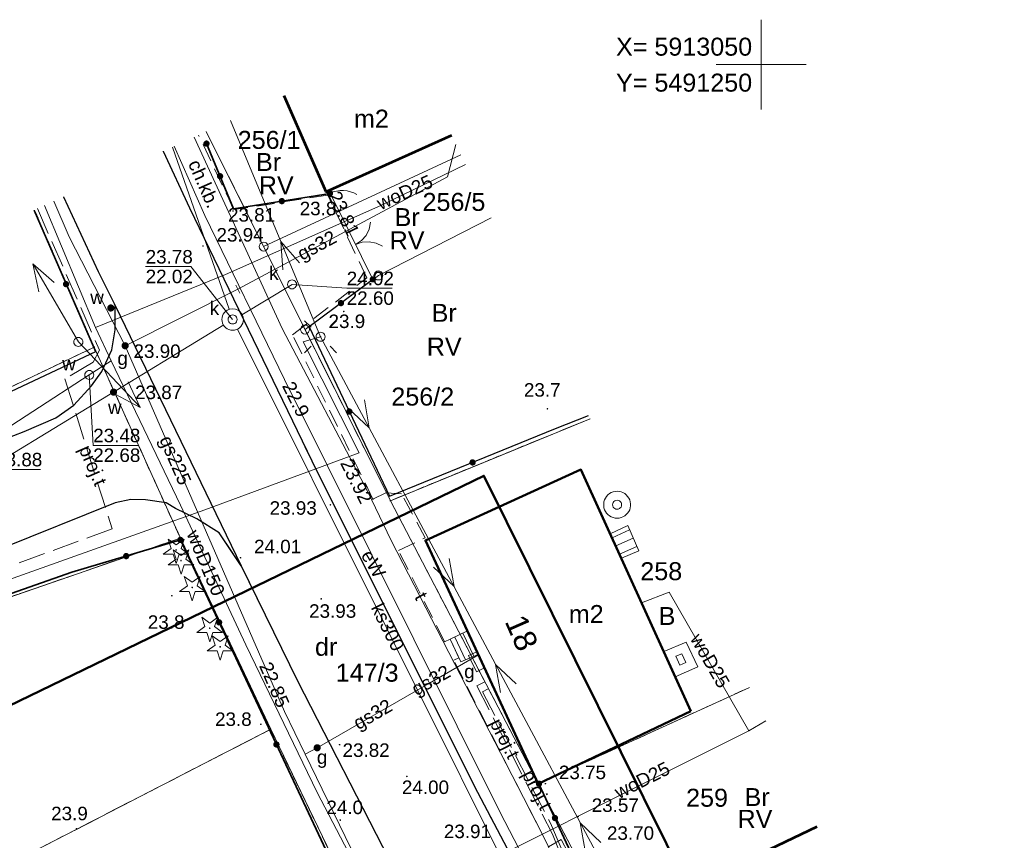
# Model space of a CAD drawing. Extents: x 5491061 to 5491264, y 5912943 to 5913060.
# Tile 7 of 7: x 5491209 to 5491264, y 5913007 to 5913052. Entities that reach past the tile are written whole.
import ezdxf
from ezdxf.enums import TextEntityAlignment as Align

# ---------------------------------------------------------------- set-up
doc = ezdxf.new("R2010")
doc.units = 0
for name, pattern in [('DGN Style 3', [2.568211, 1.834436, -0.733774]), ('PRZER1-1', [1, 0.5, -0.5]), ('PRZER2-1', [1.5, 1, -0.5]), ('PRZER3-1', [2, 1.5, -0.5])]:
    doc.linetypes.add(name, pattern=pattern)
doc.layers.get('0').update_dxf_attribs({"linetype": 'CONTINUOUS'})
for name, color, linetype, lineweight in [('GEPADR_O', 7, 'CONTINUOUS', 18), ('GEPPGD', 7, 'CONTINUOUS', 18), ('GESBTO', 7, 'CONTINUOUS', 18), ('GESBZO', 7, 'CONTINUOUS', 50), ('GESBZO_O', 7, 'CONTINUOUS', 50), ('GESDZI', 7, 'CONTINUOUS', 18), ('GESDZI_O', 7, 'CONTINUOUS', 18), ('GESKKL', 82, 'CONTINUOUS', 18), ('GESKKL_O', 82, 'CONTINUOUS', 18), ('GESSCH', 7, 'CONTINUOUS', 18), ('GESUZY', 96, 'CONTINUOUS', 18), ('GESUZY_O', 96, 'CONTINUOUS', 18), ('GSLKBR', 7, 'CONTINUOUS', 18), ('GSLKFU', 7, 'CONTINUOUS', 18), ('GSLKOG', 7, 'CONTINUOUS', 35), ('GSLKRW', 7, 'CONTINUOUS', 25), ('GSPRDI', 96, 'CONTINUOUS', 18), ('GSPWPN', 7, 'CONTINUOUS', 13), ('GSPWPN_O', 7, 'CONTINUOUS', 13), ('GSPWPS', 7, 'CONTINUOUS', 13), ('GSPWPS_O', 7, 'CONTINUOUS', 13), ('GSSKOA', 7, 'CONTINUOUS', 18), ('GSSKOD', 7, 'CONTINUOUS', 18), ('GSSKOD_O', 7, 'CONTINUOUS', 18), ('GULEPR', 1, 'CONTINUOUS', 18), ('GULEPR_O', 1, 'CONTINUOUS', 18), ('GULGPR', 52, 'CONTINUOUS', 18), ('GULGPR_O', 52, 'CONTINUOUS', 18), ('GULKPR', 36, 'CONTINUOUS', 18), ('GULKPR_O', 36, 'CONTINUOUS', 18), ('GULTPR', 30, 'CONTINUOUS', 18), ('GULTPR_O', 30, 'CONTINUOUS', 18), ('GULWPR', 5, 'CONTINUOUS', 18), ('GULWPR_O', 5, 'CONTINUOUS', 18), ('GUPELA', 7, 'CONTINUOUS', 18), ('GUPELN', 1, 'CONTINUOUS', 18), ('GUPGSG', 52, 'CONTINUOUS', 18), ('GUPGSG_O', 52, 'CONTINUOUS', 18), ('GUPGZA', 52, 'CONTINUOUS', 18), ('GUPGZA_O', 52, 'CONTINUOUS', 18), ('GUPIKP', 7, 'CONTINUOUS', 18), ('GUPISN', 7, 'CONTINUOUS', 18), ('GUPIWZ', 7, 'CONTINUOUS', 18), ('GUPIWZ_O', 7, 'CONTINUOUS', 18), ('GUPKSD', 36, 'CONTINUOUS', 18), ('GUPKSD_O', 36, 'CONTINUOUS', 18), ('GUPPRZ_O', 7, 'CONTINUOUS', 18), ('GUPWST', 5, 'CONTINUOUS', 18), ('GUPWZA', 5, 'CONTINUOUS', 18), ('GUPWZA_O', 5, 'CONTINUOUS', 18), ('GUPZCP', 7, 'CONTINUOUS', 18), ('GUSIKP', 7, 'CONTINUOUS', 18), ('Siatka krzyży', 7, 'CONTINUOUS', 18), ('Zakres opracowania', 1, 'DGN Style 3', 50)]:
    doc.layers.add(name, color=color, linetype=linetype, lineweight=lineweight)
doc.styles.add('Arial', font='arial.ttf')
doc.styles.add('GEO-INFO', font='arial.ttf')

# ---------------------------------------------------------------- blocks, each defined once
blk = doc.blocks.new('D_GSPWPS1')
blk.add_hatch(color=0).paths.add_polyline_path([(-0.045, 0), (-0.043467, -0.011647), (-0.038971, -0.0225), (-0.03182, -0.03182), (-0.0225, -0.038971), (-0.011647, -0.043467), (0, -0.045), (0.011647, -0.043467), (0.0225, -0.038971), (0.03182, -0.03182), (0.038971, -0.0225), (0.043467, -0.011647), (0.045, 0), (0.043467, 0.011647), (0.038971, 0.0225), (0.03182, 0.03182), (0.0225, 0.038971), (0.011647, 0.043467), (0, 0.045), (-0.011647, 0.043467), (-0.0225, 0.038971), (-0.03182, 0.03182), (-0.038971, 0.0225), (-0.043467, 0.011647)])
blk = doc.blocks.new('D_GSPWPN1')
blk.add_hatch(color=0).paths.add_polyline_path([(-0.045, 0), (-0.043467, -0.011647), (-0.038971, -0.0225), (-0.03182, -0.03182), (-0.0225, -0.038971), (-0.011647, -0.043467), (0, -0.045), (0.011647, -0.043467), (0.0225, -0.038971), (0.03182, -0.03182), (0.038971, -0.0225), (0.043467, -0.011647), (0.045, 0), (0.043467, 0.011647), (0.038971, 0.0225), (0.03182, 0.03182), (0.0225, 0.038971), (0.011647, 0.043467), (0, 0.045), (-0.011647, 0.043467), (-0.0225, 0.038971), (-0.03182, 0.03182), (-0.038971, 0.0225), (-0.043467, 0.011647)])
blk = doc.blocks.new('D_GSPRDI1')
blk.add_hatch(color=0).paths.add_polyline_path([(0, -0.045), (0.013906, -0.042798), (0.02645, -0.036406), (0.036406, -0.02645), (0.042798, -0.013906), (0.045, 0), (0.042798, 0.013906), (0.036406, 0.02645), (0.02645, 0.036406), (0.013906, 0.042798), (0, 0.045), (-0.013906, 0.042798), (-0.02645, 0.036406), (-0.036406, 0.02645), (-0.042798, 0.013906), (-0.045, 0), (-0.042798, -0.013906), (-0.036406, -0.02645), (-0.02645, -0.036406), (-0.013906, -0.042798)])
at = {"color": 0}
blk.add_lwpolyline([(0.272471, 0.088531), (0.713338, -0.231778), (0.168396, -0.231778), (0, -0.750048), (-0.168396, -0.231778), (-0.713338, -0.231778), (-0.272471, 0.088531), (-0.440867, 0.606801), (0, 0.286493), (0.440867, 0.606801)], close=True, dxfattribs=at)
blk = doc.blocks.new('D_GUPELN1')
at = {"color": 0}
for points in [[(0, 0), (5, 0)], [(3.519793, -0.5), (5.019793, 0), (3.519793, 0.5)]]:
    blk.add_lwpolyline(points, dxfattribs=at)
blk = doc.blocks.new('D_GUPZCP1')
at = {"color": 0}
blk.add_lwpolyline([(0, 0.25), (0, -0.25)], dxfattribs=at)
blk = doc.blocks.new('D_GUPKSD1_1')
at = {"color": 0}
blk.add_lwpolyline([(0, 0.25), (0.064705, 0.241481), (0.125, 0.216506), (0.176777, 0.176777), (0.216506, 0.125), (0.241481, 0.064705), (0.25, 0), (0.241481, -0.064705), (0.216506, -0.125), (0.176777, -0.176777), (0.125, -0.216506), (0.064705, -0.241481), (0, -0.25), (-0.064705, -0.241481), (-0.125, -0.216506), (-0.176777, -0.176777), (-0.216506, -0.125), (-0.241481, -0.064705), (-0.25, 0), (-0.241481, 0.064705), (-0.216506, 0.125), (-0.176777, 0.176777), (-0.125, 0.216506), (-0.064705, 0.241481)], close=True, dxfattribs=at)
blk = doc.blocks.new('D_GUPELA2')
blk.add_hatch(color=0).paths.add_polyline_path([(-0.001087, 0.044987), (0.011881, 0.043403), (0.021281, 0.03965), (0.030065, 0.033482), (0.038133, 0.023893), (0.043117, 0.012881), (0.044986, 0.001113), (0.044323, -0.007777), (0.040557, -0.019497), (0.033417, -0.030138), (0.024849, -0.037517), (0.013788, -0.042836), (0.002013, -0.044955), (-0.00982, -0.043916), (-0.020466, -0.040077), (-0.029541, -0.033946), (-0.036867, -0.025804), (-0.04187, -0.01649), (-0.04461, -0.005909), (-0.044532, 0.006476), (-0.041285, 0.017903), (-0.034764, 0.028574), (-0.024479, 0.03776), (-0.013449, 0.042943)])
at = {"color": 0}
for points in [[(-0.883883, 0.883883), (-0.53033, 0.53033)], [(0.883883, 0.883883), (0.53033, 0.53033)], [(-0.883883, -0.883883), (-0.53033, -0.53033)], [(0.883883, -0.883883), (0.53033, -0.53033)]]:
    blk.add_lwpolyline(points, dxfattribs=at)
blk = doc.blocks.new('D_GUPELA1')
at = {"color": 0}
blk.add_lwpolyline([(0, 0.25), (0.064705, 0.241481), (0.125, 0.216506), (0.176777, 0.176777), (0.216506, 0.125), (0.241481, 0.064705), (0.25, 0), (0.241481, -0.064705), (0.216506, -0.125), (0.176777, -0.176777), (0.125, -0.216506), (0.064705, -0.241481), (0, -0.25), (-0.064705, -0.241481), (-0.125, -0.216506), (-0.176777, -0.176777), (-0.216506, -0.125), (-0.241481, -0.064705), (-0.25, 0), (-0.241481, 0.064705), (-0.216506, 0.125), (-0.176777, 0.176777), (-0.125, 0.216506), (-0.064705, 0.241481)], close=True, dxfattribs=at)
blk = doc.blocks.new('D_GUPGSG1')
at = {"color": 0}
blk.add_lwpolyline([(-0.5, -0.25), (-0.5, 0.25), (0.5, 0.25), (0.5, -0.25)], close=True, dxfattribs=at)
blk = doc.blocks.new('D_GUPGZA1')
blk.add_hatch(color=0).paths.add_polyline_path([(-0.2, 0), (-0.193185, -0.051764), (-0.173205, -0.1), (-0.141421, -0.141421), (-0.1, -0.173205), (-0.051764, -0.193185), (0, -0.2), (0.051764, -0.193185), (0.1, -0.173205), (0.141421, -0.141421), (0.173205, -0.1), (0.193185, -0.051764), (0.2, 0), (0.193185, 0.051764), (0.173205, 0.1), (0.141421, 0.141421), (0.1, 0.173205), (0.051764, 0.193185), (0, 0.2), (-0.051764, 0.193185), (-0.1, 0.173205), (-0.141421, 0.141421), (-0.173205, 0.1), (-0.193185, 0.051764)])
blk = doc.blocks.new('D_GUPWZA1')
blk.add_hatch(color=0).paths.add_polyline_path([(-0.2, 0), (-0.193185, -0.051764), (-0.173205, -0.1), (-0.141421, -0.141421), (-0.1, -0.173205), (-0.051764, -0.193185), (0, -0.2), (0.051764, -0.193185), (0.1, -0.173205), (0.141421, -0.141421), (0.173205, -0.1), (0.193185, -0.051764), (0.2, 0), (0.193185, 0.051764), (0.173205, 0.1), (0.141421, 0.141421), (0.1, 0.173205), (0.051764, 0.193185), (0, 0.2), (-0.051764, 0.193185), (-0.1, 0.173205), (-0.141421, 0.141421), (-0.173205, 0.1), (-0.193185, 0.051764)])
blk = doc.blocks.new('D_GUPWST1')
at = {"color": 0}
for points in [[(0, 0.75), (0.111782, 0.741623), (0.221066, 0.71668), (0.325413, 0.675727), (0.42249, 0.619679), (0.51013, 0.549789), (0.586374, 0.467617), (0.649519, 0.375), (0.698155, 0.274006), (0.731196, 0.166891), (0.747903, 0.056048), (0.747903, -0.056048), (0.731196, -0.166891), (0.698155, -0.274006), (0.649519, -0.375), (0.586374, -0.467617), (0.51013, -0.549789), (0.42249, -0.619679), (0.325413, -0.675727), (0.221066, -0.71668), (0.111782, -0.741623), (0, -0.75), (-0.111782, -0.741623), (-0.221066, -0.71668), (-0.325413, -0.675727), (-0.42249, -0.619679), (-0.51013, -0.549789), (-0.586374, -0.467617), (-0.649519, -0.375), (-0.698155, -0.274006), (-0.731196, -0.166891), (-0.747903, -0.056048), (-0.747903, 0.056048), (-0.731196, 0.166891), (-0.698155, 0.274006), (-0.649519, 0.375), (-0.586374, 0.467617), (-0.51013, 0.549789), (-0.42249, 0.619679), (-0.325413, 0.675727), (-0.221066, 0.71668), (-0.111782, 0.741623)], [(0, 0.25), (0.064705, 0.241481), (0.125, 0.216506), (0.176777, 0.176777), (0.216506, 0.125), (0.241481, 0.064705), (0.25, 0), (0.241481, -0.064705), (0.216506, -0.125), (0.176777, -0.176777), (0.125, -0.216506), (0.064705, -0.241481), (0, -0.25), (-0.064705, -0.241481), (-0.125, -0.216506), (-0.176777, -0.176777), (-0.216506, -0.125), (-0.241481, -0.064705), (-0.25, 0), (-0.241481, 0.064705), (-0.216506, 0.125), (-0.176777, 0.176777), (-0.125, 0.216506), (-0.064705, 0.241481)]]:
    blk.add_lwpolyline(points, close=True, dxfattribs=at)
blk = doc.blocks.new('D_GUPIKP1_1')
at = {"color": 0}
blk.add_lwpolyline([(0, 0.25), (0.064705, 0.241481), (0.125, 0.216506), (0.176777, 0.176777), (0.216506, 0.125), (0.241481, 0.064705), (0.25, 0), (0.241481, -0.064705), (0.216506, -0.125), (0.176777, -0.176777), (0.125, -0.216506), (0.064705, -0.241481), (0, -0.25), (-0.064705, -0.241481), (-0.125, -0.216506), (-0.176777, -0.176777), (-0.216506, -0.125), (-0.241481, -0.064705), (-0.25, 0), (-0.241481, 0.064705), (-0.216506, 0.125), (-0.176777, 0.176777), (-0.125, 0.216506), (-0.064705, 0.241481)], close=True, dxfattribs=at)
blk = doc.blocks.new('D_GUPIWZ1_1')
at = {"color": 0}
blk.add_lwpolyline([(0, 0.25), (0.064705, 0.241481), (0.125, 0.216506), (0.176777, 0.176777), (0.216506, 0.125), (0.241481, 0.064705), (0.25, 0), (0.241481, -0.064705), (0.216506, -0.125), (0.176777, -0.176777), (0.125, -0.216506), (0.064705, -0.241481), (0, -0.25), (-0.064705, -0.241481), (-0.125, -0.216506), (-0.176777, -0.176777), (-0.216506, -0.125), (-0.241481, -0.064705), (-0.25, 0), (-0.241481, 0.064705), (-0.216506, 0.125), (-0.176777, 0.176777), (-0.125, 0.216506), (-0.064705, 0.241481)], close=True, dxfattribs=at)
blk = doc.blocks.new('D_GUPISN1')
at = {"color": 0}
blk.add_lwpolyline([(0, 0.25), (0.064705, 0.241481), (0.125, 0.216506), (0.176777, 0.176777), (0.216506, 0.125), (0.241481, 0.064705), (0.25, 0), (0.241481, -0.064705), (0.216506, -0.125), (0.176777, -0.176777), (0.125, -0.216506), (0.064705, -0.241481), (0, -0.25), (-0.064705, -0.241481), (-0.125, -0.216506), (-0.176777, -0.176777), (-0.216506, -0.125), (-0.241481, -0.064705), (-0.25, 0), (-0.241481, 0.064705), (-0.216506, 0.125), (-0.176777, 0.176777), (-0.125, 0.216506), (-0.064705, 0.241481)], close=True, dxfattribs=at)
blk = doc.blocks.new('D_GEPPGD1_2')
blk.add_hatch(color=0).paths.add_polyline_path([(0, -0.045), (0.013906, -0.042798), (0.02645, -0.036406), (0.036406, -0.02645), (0.042798, -0.013906), (0.045, 0), (0.042798, 0.013906), (0.036406, 0.02645), (0.02645, 0.036406), (0.013906, 0.042798), (0, 0.045), (-0.013906, 0.042798), (-0.02645, 0.036406), (-0.036406, 0.02645), (-0.042798, 0.013906), (-0.045, 0), (-0.042798, -0.013906), (-0.036406, -0.02645), (-0.02645, -0.036406), (-0.013906, -0.042798)])
blk = doc.blocks.new('D_GEPPGD1_1')
at = {"color": 0}
blk.add_lwpolyline([(0, 0.25), (0.077254, 0.237764), (0.146946, 0.202254), (0.202254, 0.146946), (0.237764, 0.077254), (0.25, 0), (0.237764, -0.077254), (0.202254, -0.146946), (0.146946, -0.202254), (0.077254, -0.237764), (0, -0.25), (-0.077254, -0.237764), (-0.146946, -0.202254), (-0.202254, -0.146946), (-0.237764, -0.077254), (-0.25, 0), (-0.237764, 0.077254), (-0.202254, 0.146946), (-0.146946, 0.202254), (-0.077254, 0.237764)], close=True, dxfattribs=at)
blk = doc.blocks.new('D_KOLO')
blk.add_hatch(color=0).paths.add_polyline_path([(-0.175, 0), (-0.169037, -0.045293), (-0.151554, -0.0875), (-0.123744, -0.123744), (-0.0875, -0.151554), (-0.045293, -0.169037), (0, -0.175), (0.045293, -0.169037), (0.0875, -0.151554), (0.123744, -0.123744), (0.151554, -0.0875), (0.169037, -0.045293), (0.175, 0), (0.169037, 0.045293), (0.151554, 0.0875), (0.123744, 0.123744), (0.0875, 0.151554), (0.045293, 0.169037), (0, 0.175), (-0.045293, 0.169037), (-0.0875, 0.151554), (-0.123744, 0.123744), (-0.151554, 0.0875), (-0.169037, 0.045293)])
blk = doc.blocks.new('D_GSLKOG1')
blk.add_hatch(color=0).paths.add_polyline_path([(-0.175, 0), (-0.169037, -0.045293), (-0.151554, -0.0875), (-0.123744, -0.123744), (-0.0875, -0.151554), (-0.045293, -0.169037), (0, -0.175), (0.045293, -0.169037), (0.0875, -0.151554), (0.123744, -0.123744), (0.151554, -0.0875), (0.169037, -0.045293), (0.175, 0), (0.169037, 0.045293), (0.151554, 0.0875), (0.123744, 0.123744), (0.0875, 0.151554), (0.045293, 0.169037), (0, 0.175), (-0.045293, 0.169037), (-0.0875, 0.151554), (-0.123744, 0.123744), (-0.151554, 0.0875), (-0.169037, 0.045293)])
blk = doc.blocks.new('D_GSLKFU1')
at = {"color": 0}
blk.add_lwpolyline([(0, 0), (-0.012833, -0.195789), (-0.051111, -0.388229), (-0.114181, -0.574025), (-0.200962, -0.75), (-0.30997, -0.913142), (-0.43934, -1.06066), (-0.586858, -1.19003), (-0.75, -1.299038)], dxfattribs=at)
blk = doc.blocks.new('D_GSLKBR1')
at = {"color": 0}
for points in [[(1.299038, 0.75), (1.06066, 0.43934), (0.75, 0.200962), (0.388229, 0.051111), (0, 0)], [(0, 0), (0.388229, -0.051111), (0.75, -0.200962), (1.06066, -0.43934), (1.299038, -0.75)]]:
    blk.add_lwpolyline(points, dxfattribs=at)
blk = doc.blocks.new('D_SUEP1')
at = {"color": 0}
blk.add_lwpolyline([(-0.75, -0.5), (0.75, 0), (-0.75, 0.5)], dxfattribs=at)

msp = doc.modelspace()

# ---------------------------------------------------------------- linework, layer by layer
at = {"layer": 'GESBTO', "color": 7, "linetype": 'Continuous', "lineweight": 18, "elevation": 10.18}
for points in [[(5491244.585, 5913017.365), (5491245.834, 5913017.878), (5491246.487, 5913016.507), (5491245.227, 5913015.955)], [(5491245.256, 5913017.1), (5491245.586, 5913017.236), (5491245.813, 5913016.758), (5491245.478, 5913016.611)]]:
    msp.add_lwpolyline(points, close=True, dxfattribs=at)
at = {"layer": 'GESBZO', "color": 250, "linetype": 'Continuous', "lineweight": 53, "elevation": 10.18, "flags": 128}
for points in [[(5491232.769, 5913046.058), (5491225.81, 5913042.92), (5491223.47, 5913048.26)], [(5491263.525, 5912986.197), (5491255.75, 5912982.42), (5491245.18, 5913003.83), (5491253.115, 5913007.633)]]:
    msp.add_lwpolyline(points, dxfattribs=at)
at = {"layer": 'GESBZO', "color": 18, "linetype": 'Continuous', "lineweight": 50, "true_color": 0x0a0909, "elevation": 10.18}
msp.add_lwpolyline([(5491246.094, 5913014.052), (5491237.6, 5913010), (5491231.33, 5913023.54), (5491239.98, 5913027.48)], close=True, dxfattribs=at)
at = {"layer": 'GESDZI', "color": 7, "linetype": 'Continuous', "lineweight": 13, "elevation": 10.22, "flags": 128}
for points in [[(5491219.136, 5913046.28), (5491222.33, 5913039.88), (5491233.29, 5913044.988)], [(5491256.082, 5912974.729), (5491255.96, 5912974.97), (5491237.6, 5913010), (5491229.38, 5913025.75), (5491224.63, 5913035.27), (5491222.33, 5913039.88), (5491219.136, 5913046.28)], [(5491233.29, 5913044.988), (5491222.33, 5913039.88), (5491224.63, 5913035.27), (5491228.71, 5913038.28), (5491234.992, 5913041.477)], [(5491174.36, 5913028.32), (5491178.44, 5913017.81), (5491212.9, 5913034.29), (5491209.582, 5913041.914)], [(5491209.582, 5913041.914), (5491212.9, 5913034.29), (5491217.7, 5913023.67), (5491222.72, 5913013.04), (5491234.92, 5912987.71), (5491236.23, 5912984.98), (5491238.39, 5912985.1), (5491245.88, 5912969.8)], [(5491234.992, 5913041.477), (5491228.71, 5913038.28), (5491224.63, 5913035.27), (5491229.38, 5913025.75), (5491240.49, 5913030.312)], [(5491172.232, 5913007.936), (5491217.7, 5913023.67), (5491212.9, 5913034.29), (5491178.44, 5913017.81), (5491169.13, 5913017.106)], [(5491240.49, 5913030.312), (5491229.38, 5913025.75), (5491237.6, 5913010), (5491249.358, 5913015.369)], [(5491177.467, 5912992.464), (5491198.54, 5912994.11), (5491195.8, 5912999.17), (5491222.72, 5913013.04), (5491217.7, 5913023.67), (5491172.232, 5913007.936)], [(5491249.358, 5913015.369), (5491237.6, 5913010), (5491255.96, 5912974.97), (5491256.082, 5912974.729)]]:
    msp.add_lwpolyline(points, dxfattribs=at)
at = {"layer": 'GESDZI', "color": 7, "linetype": 'Continuous', "lineweight": 18, "elevation": 10.22}
msp.add_lwpolyline([(5491234.92, 5912987.71), (5491222.72, 5913013.04), (5491195.8, 5912999.17), (5491198.54, 5912994.11), (5491204.74, 5912982.92), (5491236.23, 5912984.98)], close=True, dxfattribs=at)
at = {"layer": 'GESKKL', "color": 92, "linetype": 'PRZER3-1', "lineweight": 13, "elevation": 10.06}
for points in [[(5491219.136, 5913046.28), (5491229.38, 5913025.75), (5491240.49, 5913030.312)], [(5491177.467, 5912992.464), (5491198.54, 5912994.11), (5491195.8, 5912999.17), (5491222.72, 5913013.04), (5491217.7, 5913023.67), (5491172.232, 5913007.936)], [(5491256.082, 5912974.729), (5491255.96, 5912974.97), (5491237.6, 5913010), (5491249.358, 5913015.369)]]:
    msp.add_lwpolyline(points, dxfattribs=at)
at = {"layer": 'GESSCH', "color": 7, "linetype": 'Continuous', "lineweight": 18, "elevation": 10.18}
for points in [[(5491242.224, 5913022.551), (5491243.2, 5913022.97), (5491242.58, 5913024.364), (5491241.606, 5913023.908)], [(5491233.29, 5913016.782), (5491232.706, 5913018.05), (5491233.661, 5913018.505), (5491234.265, 5913017.203)]]:
    msp.add_lwpolyline(points, close=True, dxfattribs=at)
for points in [[(5491242.687, 5913024.124), (5491241.707, 5913023.687)], [(5491242.89, 5913023.667), (5491241.914, 5913023.232)], [(5491243.093, 5913023.21), (5491242.121, 5913022.777)], [(5491232.958, 5913018.17), (5491233.564, 5913016.9)], [(5491233.41, 5913018.385), (5491234.023, 5913017.099)]]:
    msp.add_lwpolyline(points, dxfattribs=at)
at = {"layer": 'GESUZY', "color": 96, "linetype": 'PRZER1-1', "lineweight": 13, "elevation": 10.08}
for points in [[(5491219.136, 5913046.28), (5491229.38, 5913025.75), (5491240.49, 5913030.312)], [(5491256.082, 5912974.729), (5491255.96, 5912974.97), (5491237.6, 5913010), (5491229.38, 5913025.75), (5491219.136, 5913046.28)], [(5491174.36, 5913028.32), (5491178.44, 5913017.81), (5491212.9, 5913034.29), (5491209.582, 5913041.914)], [(5491209.582, 5913041.914), (5491212.9, 5913034.29), (5491217.7, 5913023.67), (5491222.72, 5913013.04), (5491234.92, 5912987.71), (5491236.23, 5912984.98), (5491238.39, 5912985.1), (5491245.88, 5912969.8)], [(5491172.232, 5913007.936), (5491217.7, 5913023.67), (5491212.9, 5913034.29), (5491178.44, 5913017.81), (5491169.13, 5913017.105)], [(5491240.49, 5913030.312), (5491229.38, 5913025.75), (5491237.6, 5913010), (5491249.358, 5913015.369)], [(5491177.467, 5912992.464), (5491198.54, 5912994.11), (5491195.8, 5912999.17), (5491222.72, 5913013.04), (5491217.7, 5913023.67), (5491172.232, 5913007.936)], [(5491256.082, 5912974.729), (5491255.96, 5912974.97), (5491237.6, 5913010), (5491249.358, 5913015.369)]]:
    msp.add_lwpolyline(points, dxfattribs=at)
at = {"layer": 'GESUZY', "color": 96, "linetype": 'PRZER1-1', "lineweight": 18, "true_color": 0x008000, "elevation": 10.08}
msp.add_lwpolyline([(5491234.92, 5912987.71), (5491222.72, 5913013.04), (5491195.8, 5912999.17), (5491198.54, 5912994.11), (5491204.74, 5912982.92), (5491236.23, 5912984.98)], close=True, dxfattribs=at)
at = {"layer": 'GSLKBR', "color": 7, "linetype": 'Continuous', "lineweight": 18, "elevation": 10.18}
msp.add_lwpolyline([(5491228.4, 5913038.06), (5491226.49, 5913041.93)], dxfattribs=at)
at = {"layer": 'GSLKFU', "color": 7, "linetype": 'Continuous', "lineweight": 18, "elevation": 10.18}
msp.add_lwpolyline([(5491226.49, 5913041.93), (5491226.02, 5913042.84)], dxfattribs=at)
at = {"layer": 'GSLKOG', "color": 7, "linetype": 'Continuous', "lineweight": 35, "elevation": 10.18}
for points in [[(5491219.15, 5913045.61), (5491220.66, 5913041.98), (5491226.02, 5913042.84)], [(5491192.35, 5913014.96), (5491200.209, 5913017.746), (5491211.668, 5913021.767), (5491217.7, 5913023.57)], [(5491234.75, 5912987.24), (5491217.7, 5913023.57)], [(5491239.421, 5913006.191), (5491237.643, 5913010.014)]]:
    msp.add_lwpolyline(points, dxfattribs=at)
at = {"layer": 'GSLKOG', "color": 7, "linetype": 'Continuous', "lineweight": 30, "elevation": 10.18, "flags": 128}
for points in [[(5491209.548, 5913041.899), (5491212.98, 5913034.03), (5491194.191, 5913025.203)], [(5491228.4, 5913038.06), (5491224.86, 5913035.42), (5491229.33, 5913026), (5491238.57, 5913029.76), (5491240.39, 5913030.488)]]:
    msp.add_lwpolyline(points, dxfattribs=at)
at = {"layer": 'GSLKRW', "color": 7, "linetype": 'Continuous', "lineweight": 30, "elevation": 10.18, "flags": 128}
for points in [[(5491216.732, 5913045.181), (5491218.214, 5913042.032), (5491225.28, 5913027.399), (5491234.224, 5913009.537), (5491241.131, 5912996.411), (5491246.71, 5912985.74), (5491253.157, 5912973.297)], [(5491211.204, 5913042.655), (5491213.133, 5913038.494), (5491214.065, 5913036.601), (5491221.077, 5913022.13), (5491224.211, 5913015.724), (5491229.307, 5913005.794), (5491234.25, 5912996.239), (5491239.001, 5912986.988), (5491243.097, 5912979.554), (5491247.682, 5912970.628)]]:
    msp.add_lwpolyline(points, dxfattribs=at)
at = {"layer": 'GSLKRW', "color": 7, "linetype": 'Continuous', "lineweight": 25, "elevation": 10.18}
msp.add_lwpolyline([(5491221.077, 5913022.13), (5491219.857, 5913023.97), (5491218.621, 5913024.745), (5491217.419, 5913025.318), (5491216.902, 5913025.633), (5491215.757, 5913025.79), (5491214.948, 5913025.813), (5491214.071, 5913025.633), (5491207.72, 5913023.08), (5491205.938, 5913027.303), (5491205.54, 5913028.27), (5491209.003, 5913029.607), (5491210.767, 5913030.368), (5491211.769, 5913031.068), (5491212.76, 5913032.144), (5491213.327, 5913032.941), (5491213.883, 5913034.149), (5491214.076, 5913035.26), (5491214.065, 5913036.601)], dxfattribs=at)
at = {"layer": 'GSSKOA', "color": 7, "linetype": 'PRZER3-1', "lineweight": 13, "elevation": 10.18}
for points in [[(5491253.157, 5912973.297), (5491246.71, 5912985.74), (5491241.131, 5912996.411), (5491234.224, 5913009.537), (5491225.28, 5913027.399), (5491218.214, 5913042.032), (5491216.732, 5913045.181)], [(5491211.204, 5913042.655), (5491213.133, 5913038.494), (5491214.065, 5913036.601), (5491221.077, 5913022.13), (5491224.211, 5913015.724), (5491229.307, 5913005.794), (5491234.25, 5912996.239), (5491239.001, 5912986.988), (5491243.097, 5912979.554), (5491247.682, 5912970.628)]]:
    msp.add_lwpolyline(points, dxfattribs=at)
at = {"layer": 'GSSKOA', "color": 7, "linetype": 'PRZER3-1', "lineweight": 18, "elevation": 10.18}
msp.add_lwpolyline([(5491221.077, 5913022.13), (5491219.857, 5913023.97), (5491218.621, 5913024.745), (5491217.419, 5913025.318), (5491216.902, 5913025.633), (5491215.757, 5913025.79), (5491214.948, 5913025.813), (5491214.071, 5913025.633), (5491207.72, 5913023.08), (5491205.54, 5913028.27), (5491209.003, 5913029.607), (5491210.767, 5913030.368), (5491211.769, 5913031.068), (5491212.76, 5913032.144), (5491213.327, 5913032.941), (5491213.883, 5913034.149), (5491214.076, 5913035.26), (5491214.065, 5913036.601)], close=True, dxfattribs=at)
at = {"layer": 'GSSKOD', "color": 7, "linetype": 'PRZER2-1', "lineweight": 13, "elevation": 10.18}
for points in [[(5491241.33, 5913002.17), (5491238.88, 5913006.9), (5491238.18, 5913006.5), (5491232.9, 5913016.89), (5491233.18, 5913017.02), (5491232.71, 5913018.05), (5491232.39, 5913017.91), (5491229.83, 5913022.98), (5491231.31, 5913023.68), (5491230, 5913026.14), (5491229.13, 5913026.19), (5491228.41, 5913025.84), (5491223.94, 5913034.97), (5491228.07, 5913038.15), (5491225.895, 5913042.741), (5491220.67, 5913041.94), (5491218.714, 5913046.087)], [(5491216.732, 5913045.181), (5491218.214, 5913042.032), (5491225.28, 5913027.399), (5491234.224, 5913009.537), (5491241.131, 5912996.411)]]:
    msp.add_lwpolyline(points, dxfattribs=at)
at = {"layer": 'GULEPR', "color": 1, "linetype": 'Continuous', "lineweight": 13, "elevation": 10.14, "flags": 128}
for points in [[(5491220.479, 5913046.893), (5491225.494, 5913034.866), (5491242.65, 5913002.76), (5491257.353, 5912975.351)], [(5491253.9, 5912973.661), (5491253.455, 5912974.53), (5491239.673, 5913000.332), (5491235.484, 5913008.407), (5491223.491, 5913032.488), (5491219.052, 5913041.607), (5491217.361, 5913045.468)], [(5491225.494, 5913034.866), (5491224.532, 5913034.578), (5491227.637, 5913028.413), (5491219.053, 5913025.24), (5491195.015, 5913016.68), (5491176.74, 5913010.33), (5491171.984, 5913008.67)]]:
    msp.add_lwpolyline(points, dxfattribs=at)
at = {"layer": 'GULGPR', "color": 52, "linetype": 'Continuous', "lineweight": 13, "elevation": 10.14, "flags": 128}
for points in [[(5491233.015, 5913045.554), (5491232.557, 5913043.769), (5491220.898, 5913037.517)], [(5491210.655, 5913042.404), (5491211.512, 5913040.424), (5491214.624, 5913034.369)], [(5491214.624, 5913034.369), (5491223.49, 5913014.031), (5491224.641, 5913011.662), (5491235.453, 5912989.405), (5491235.926, 5912988.431), (5491245.419, 5912974.974), (5491247.318, 5912970.461)]]:
    msp.add_lwpolyline(points, dxfattribs=at)
at = {"layer": 'GULGPR', "color": 52, "linetype": 'Continuous', "lineweight": 18, "true_color": 0xbfbf00, "elevation": 10.14}
for points in [[(5491220.898, 5913037.517), (5491214.624, 5913034.369)], [(5491234.28, 5913017.17), (5491231.553, 5913015.601)], [(5491231.553, 5913015.601), (5491225.308, 5913012.011)], [(5491225.308, 5913012.011), (5491224.641, 5913011.662)]]:
    msp.add_lwpolyline(points, dxfattribs=at)
at = {"layer": 'GULKPR', "color": 36, "linetype": 'Continuous', "lineweight": 13, "elevation": 10.14, "flags": 128}
msp.add_lwpolyline([(5491220.407, 5913036.396), (5491217.255, 5913045.42)], dxfattribs=at)
at = {"layer": 'GULKPR', "color": 36, "linetype": 'Continuous', "lineweight": 18, "true_color": 0x803300, "elevation": 10.14}
for points in [[(5491223.91, 5913037.78), (5491221.113, 5913036.08)], [(5491220.119, 5913035.53), (5491205.74, 5913026.78), (5491187.464, 5913015.484)], [(5491237.453, 5913002.08), (5491220.873, 5913035.292)]]:
    msp.add_lwpolyline(points, dxfattribs=at)
at = {"layer": 'GULTPR', "color": 30, "linetype": 'Continuous', "lineweight": 13, "elevation": 10.14, "flags": 128}
msp.add_lwpolyline([(5491240.641, 5913001.459), (5491237.743, 5913007.38), (5491229.415, 5913023.532), (5491228.129, 5913026.236), (5491223.36, 5913035.336), (5491218.469, 5913045.975)], dxfattribs=at)
at = {"layer": 'GULTPR', "color": 30, "linetype": 'PRZER3-1', "lineweight": 13, "elevation": 10.14}
msp.add_lwpolyline([(5491209.752, 5913041.992), (5491213.19, 5913034.12), (5491212.85, 5913033.45), (5491211.28, 5913032.52), (5491213.9, 5913024.18), (5491204.79, 5913020.85)], dxfattribs=at)
at = {"layer": 'GULTPR', "color": 30, "linetype": 'PRZER3-1', "lineweight": 18, "true_color": 0xff9100, "elevation": 10.14}
for points in [[(5491234.64, 5913015.68), (5491234.19, 5913015.45), (5491238.4, 5913007.2), (5491240.7, 5913001.44)], [(5491234.81, 5913015.29), (5491234.5, 5913015.13), (5491238.28, 5913007.81), (5491240.92, 5913001.78), (5491240.92, 5913001.43)]]:
    msp.add_lwpolyline(points, dxfattribs=at)
at = {"layer": 'GULWPR', "color": 5, "linetype": 'Continuous', "lineweight": 13, "elevation": 10.14, "flags": 128}
for points in [[(5491233.551, 5913044.45), (5491228.847, 5913042.171), (5491220.198, 5913038.329), (5491212.969, 5913035.378)], [(5491213.841, 5913033.521), (5491212.969, 5913035.378), (5491210.149, 5913042.173)], [(5491212.629, 5913032.742), (5491206.33, 5913028.68), (5491191.138, 5913018.301), (5491180.485, 5913016.831), (5491173.671, 5913015.438), (5491169.825, 5913015.05)], [(5491250.259, 5913013.515), (5491249.311, 5913012.961), (5491229.156, 5913002.87)]]:
    msp.add_lwpolyline(points, dxfattribs=at)
at = {"layer": 'GULWPR', "color": 5, "linetype": 'Continuous', "lineweight": 18, "true_color": 0x0000ff, "elevation": 10.14}
for points in [[(5491212.629, 5913032.742), (5491213.841, 5913033.521)], [(5491228.911, 5913002.699), (5491228.133, 5913004.126), (5491225.307, 5913009.522), (5491221.332, 5913017.737), (5491217.703, 5913025.509), (5491213.841, 5913033.521)], [(5491243.351, 5913020.076), (5491244.875, 5913020.663), (5491249.311, 5913012.961)]]:
    msp.add_lwpolyline(points, dxfattribs=at)
at = {"layer": 'GUPPRZ_O', "color": 7, "linetype": 'Continuous', "lineweight": 13, "elevation": 10.8, "flags": 128}
msp.add_lwpolyline([(5491220.605, 5913035.828), (5491218.286, 5913038.768), (5491215.766, 5913038.768)], dxfattribs=at)
at = {"layer": 'GUPPRZ_O', "color": 36, "linetype": 'Continuous', "lineweight": 13, "true_color": 0x803300, "elevation": 10.8, "flags": 128}
msp.add_lwpolyline([(5491223.91, 5913037.78), (5491226.949, 5913037.564), (5491229.469, 5913037.564)], dxfattribs=at)
at = {"layer": 'GUPPRZ_O', "color": 5, "linetype": 'Continuous', "lineweight": 13, "true_color": 0x0000ff, "elevation": 10.8, "flags": 128}
for points in [[(5491212.629, 5913032.742), (5491212.85, 5913028.828), (5491215.37, 5913028.828)], [(5491206.33, 5913028.68), (5491207.395, 5913027.488), (5491209.915, 5913027.488)]]:
    msp.add_lwpolyline(points, dxfattribs=at)
at = {"layer": 'GUSIKP', "color": 36, "linetype": 'Continuous', "lineweight": 18, "true_color": 0x803300, "elevation": 10.14}
msp.add_lwpolyline([(5491221.205, 5913035.828, 0.57735), (5491220.305, 5913036.348, 1.732051)], format="xyb", close=True, dxfattribs=at)
at = {"layer": 'Siatka krzyży', "linetype": 'Continuous', "elevation": 100, "flags": 128}
for points in [[(5491250, 5913047.5), (5491250, 5913052.5)], [(5491252.5, 5913050), (5491247.5, 5913050)]]:
    msp.add_lwpolyline(points, dxfattribs=at)
at = {"layer": 'Zakres opracowania', "color": 6, "linetype": 'Continuous', "ltscale": 0.5, "flags": 128}
msp.add_lwpolyline([(5491202.667, 5912975.106), (5491257.439, 5912981.081), (5491234.581, 5913027.141), (5491186.456, 5913003.823)], close=True, dxfattribs=at)

# ---------------------------------------------------------------- block references
at = {"layer": 'GEPPGD', "color": 7, "linetype": 'Continuous', "lineweight": 18}
for name, p in [('D_GEPPGD1_1', (5491222.33, 5913039.88, 10.24)), ('D_GEPPGD1_1', (5491228.71, 5913038.28, 10.24)), ('D_GEPPGD1_1', (5491224.63, 5913035.27, 10.24)), ('D_GEPPGD1_2', (5491212.9, 5913034.29, 10.24)), ('D_GEPPGD1_2', (5491229.38, 5913025.75, 10.24)), ('D_GEPPGD1_2', (5491217.7, 5913023.67, 10.24)), ('D_GEPPGD1_2', (5491222.72, 5913013.04, 10.24)), ('D_GEPPGD1_2', (5491237.6, 5913010, 10.24))]:
    msp.add_blockref(name, p, dxfattribs=at)
at = {"layer": 'GSLKBR', "color": 7, "linetype": 'Continuous', "lineweight": 18, "rotation": 26.26818451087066}
msp.add_blockref('D_GSLKBR1', (5491227.445, 5913039.995, 10.18), dxfattribs=at)
at = {"layer": 'GSLKFU', "color": 7, "linetype": 'Continuous', "lineweight": 18, "rotation": 117.3156080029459}
msp.add_blockref('D_GSLKFU1', (5491226.02, 5913042.84, 10.18), dxfattribs=at)
at = {"layer": 'GSLKOG', "color": 7, "linetype": 'Continuous', "lineweight": 35}
for name, p, rotation in [('D_GSLKOG1', (5491219.15, 5913045.61, 10.18), 292.5862340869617), ('D_KOLO', (5491219.905, 5913043.795, 10.18), 292.5862340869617), ('D_KOLO', (5491219.905, 5913043.795, 10.18), 292.5862340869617), ('D_GSLKOG1', (5491226.02, 5913042.84, 10.18), 9.11528962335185), ('D_KOLO', (5491223.34, 5913042.41, 10.18), 9.115289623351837), ('D_KOLO', (5491223.34, 5913042.41, 10.18), 9.115289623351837), ('D_GSLKOG1', (5491228.4, 5913038.06, 10.18), 216.7142029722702), ('D_KOLO', (5491211.339, 5913037.793, 10.18), 293.5625507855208), ('D_KOLO', (5491211.339, 5913037.793, 10.18), 293.5625507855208), ('D_KOLO', (5491226.63, 5913036.74, 10.18), 216.7142029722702), ('D_KOLO', (5491226.63, 5913036.74, 10.18), 216.7142029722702), ('D_KOLO', (5491227.095, 5913030.71, 10.18), 295.3853820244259), ('D_KOLO', (5491227.095, 5913030.71, 10.18), 295.3853820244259), ('D_KOLO', (5491233.95, 5913027.88, 10.18), 22.14270569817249), ('D_KOLO', (5491233.95, 5913027.88, 10.18), 22.14270569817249), ('D_GSLKOG1', (5491217.7, 5913023.57, 10.18), 115.1410930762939), ('D_GSLKOG1', (5491217.7, 5913023.57, 10.18), 16.63878474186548), ('D_KOLO', (5491214.684, 5913022.669, 10.18), 16.63878474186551), ('D_KOLO', (5491214.684, 5913022.669, 10.18), 16.63878474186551), ('D_KOLO', (5491219.852, 5913018.984, 10.18), 115.1410930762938), ('D_KOLO', (5491219.852, 5913018.984, 10.18), 115.1410930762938), ('D_KOLO', (5491223.039, 5913012.194, 10.18), 115.1410930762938), ('D_KOLO', (5491223.039, 5913012.194, 10.18), 115.1410930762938), ('D_GSLKOG1', (5491237.643, 5913010.014, 10.18), 114.9468715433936), ('D_KOLO', (5491238.532, 5913008.102, 10.18), 114.9468715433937), ('D_KOLO', (5491238.532, 5913008.102, 10.18), 114.9468715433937)]:
    msp.add_blockref(name, p, dxfattribs=dict(at, rotation=rotation))
at = {"layer": 'GSPRDI', "color": 96, "linetype": 'Continuous', "lineweight": 18, "true_color": 0x008000}
for p in [(5491217.46, 5913023.013, 10.12), (5491217.734, 5913022.419, 10.12), (5491218.357, 5913020.928, 10.12), (5491219.331, 5913018.66, 10.12), (5491219.91, 5913017.626, 10.12)]:
    msp.add_blockref('D_GSPRDI1', p, dxfattribs=at)
at = {"layer": 'GSPWPN', "color": 7, "linetype": 'Continuous', "lineweight": 13}
for p in [(5491226.789, 5913042.029, 10.08), (5491226.786, 5913036.276, 10.08), (5491238.11, 5913030.861, 10.08), (5491217.225, 5913020.465, 10.08), (5491222.176, 5913013.318, 10.08), (5491226.59, 5913007.99, 10.08), (5491211.92, 5913007.51, 10.08)]:
    msp.add_blockref('D_GSPWPN1', p, dxfattribs=at)
at = {"layer": 'GSPWPS', "color": 7, "linetype": 'Continuous', "lineweight": 13}
for p in [(5491225.89, 5913042.74, 10.08), (5491220.626, 5913041.862, 10.08), (5491218.956, 5913039.913, 10.08), (5491228.41, 5913025.84, 10.08), (5491226.04, 5913025.52, 10.08), (5491221.044, 5913022.578, 10.08), (5491225.53, 5913020.29, 10.08), (5491226.552, 5913012.182, 10.08), (5491230.295, 5913010.419, 10.08), (5491238, 5913010.016, 10.08), (5491239.825, 5913008.191, 10.08)]:
    msp.add_blockref('D_GSPWPS1', p, dxfattribs=at)
at = {"layer": 'GULEPR', "color": 1, "linetype": 'Continuous', "lineweight": 18, "true_color": 0xff0000}
for p, rotation in [((5491223.57, 5913039.481, 10.14), 112.6345401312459), ((5491227.85, 5913030.456, 10.14), 298.1182904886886), ((5491232.563, 5913021.636, 10.14), 298.1182904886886), ((5491235.581, 5913015.989, 10.14), 118.1182904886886), ((5491240.294, 5913007.17, 10.14), 118.1182904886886)]:
    msp.add_blockref('D_SUEP1', p, dxfattribs=dict(at, rotation=rotation))
at = {"layer": 'GUPELA', "color": 7, "linetype": 'Continuous', "lineweight": 18}
for name, p in [('D_GUPELA2', (5491225.494, 5913034.866, 10.15)), ('D_GUPELA1', (5491225.494, 5913034.866, 10.16))]:
    msp.add_blockref(name, p, dxfattribs=at)
at = {"layer": 'GUPELN', "color": 1, "linetype": 'Continuous', "lineweight": 18, "true_color": 0xff0000}
for rotation in [120.1600656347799, 313.3675015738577]:
    msp.add_blockref('D_GUPELN1', (5491212.022, 5913034.582, 10.14), dxfattribs=dict(at, rotation=rotation))
at = {"layer": 'GUPGSG', "color": 52, "linetype": 'Continuous', "lineweight": 18, "true_color": 0xbfbf00, "rotation": 295.5058841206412}
msp.add_blockref('D_GUPGSG1', (5491234.173, 5913016.795, 10.16), dxfattribs=at)
at = {"layer": 'GUPGZA', "color": 52, "linetype": 'Continuous', "lineweight": 18, "true_color": 0xbfbf00}
for p, rotation in [((5491214.624, 5913034.369, 10.16), 117.4264053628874), ((5491225.308, 5913012.011, 10.16), 29.89122005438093)]:
    msp.add_blockref('D_GUPGZA1', p, dxfattribs=dict(at, rotation=rotation))
at = {"layer": 'GUPIKP', "color": 5, "linetype": 'Continuous', "lineweight": 18, "true_color": 0x0000ff}
msp.add_blockref('D_GUPIKP1_1', (5491212.629, 5913032.742, 10.16), dxfattribs=at)
at = {"layer": 'GUPISN', "color": 7, "linetype": 'Continuous', "lineweight": 18}
for p in [(5491225.494, 5913034.866, 10.16), (5491212.022, 5913034.582, 10.16)]:
    msp.add_blockref('D_GUPISN1', p, dxfattribs=at)
at = {"layer": 'GUPIWZ', "color": 7, "linetype": 'Continuous', "lineweight": 18}
for p in [(5491223.91, 5913037.78, 10.18), (5491220.605, 5913035.828, 10.18), (5491212.629, 5913032.742, 10.18)]:
    msp.add_blockref('D_GUPIWZ1_1', p, dxfattribs=at)
at = {"layer": 'GUPKSD', "color": 36, "linetype": 'Continuous', "lineweight": 18, "true_color": 0x803300}
msp.add_blockref('D_GUPKSD1_1', (5491223.91, 5913037.78, 10.16), dxfattribs=at)
at = {"layer": 'GUPWST', "color": 5, "linetype": 'Continuous', "lineweight": 18, "true_color": 0x0000ff}
msp.add_blockref('D_GUPWST1', (5491241.989, 5913025.524, 10.16), dxfattribs=at)
at = {"layer": 'GUPWZA', "color": 5, "linetype": 'Continuous', "lineweight": 18, "true_color": 0x0000ff}
msp.add_blockref('D_GUPWZA1', (5491213.825, 5913036.467, 10.16), dxfattribs=at)
at = {"layer": 'GUPWZA', "color": 5, "linetype": 'Continuous', "lineweight": 18, "true_color": 0x0000ff, "rotation": 299.658523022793}
msp.add_blockref('D_GUPWZA1', (5491213.98, 5913031.79, 10.16), dxfattribs=at)
at = {"layer": 'GUPZCP', "color": 7, "linetype": 'Continuous', "lineweight": 18}
for p, rotation in [((5491220.898, 5913037.517, 10.16), 205.8118809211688), ((5491231.553, 5913015.601, 10.16), 208.5474263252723)]:
    msp.add_blockref('D_GUPZCP1', p, dxfattribs=dict(at, rotation=rotation))

# ---------------------------------------------------------------- texts
at = {"layer": 'GEPADR_O', "color": 7, "linetype": 'Continuous', "lineweight": 0, "style": 'Arial'}
msp.add_text('18', height=1.25, rotation=293.64, dxfattribs=at).set_placement((5491235.72, 5913019.043))
at = {"layer": 'GESBZO_O', "color": 7, "linetype": 'Continuous', "lineweight": 0, "style": 'Arial'}
for p in [(5491228.32, 5913046.497), (5491240.272, 5913018.947)]:
    msp.add_text('m2', height=1, dxfattribs=at).set_placement(p, align=Align.CENTER)
at = {"layer": 'GESDZI_O', "color": 7, "linetype": 'Continuous', "lineweight": 0, "style": 'Arial'}
for s, p in [('256/1', (5491220.886, 5913045.316)), ('256/5', (5491231.166, 5913041.868)), ('256/2', (5491229.431, 5913031.04)), ('258', (5491243.279, 5913021.33)), ('259', (5491245.826, 5913008.731))]:
    msp.add_text(s, height=1, dxfattribs=at).set_placement(p)
msp.add_text('147/3', height=1, dxfattribs=at).set_placement((5491228.087, 5913015.686), align=Align.CENTER)
at = {"layer": 'GESKKL_O', "color": 92, "linetype": 'Continuous', "lineweight": 0, "style": 'Arial'}
for p in [(5491223.031, 5913042.796), (5491230.308, 5913039.731), (5491249.656, 5913007.557)]:
    msp.add_text('RV', height=1, dxfattribs=at).set_placement(p, align=Align.CENTER)
at = {"layer": 'GESKKL_O', "color": 82, "linetype": 'Continuous', "lineweight": 0, "true_color": 0x24bc24, "style": 'Arial'}
msp.add_text('RV', height=1, dxfattribs=at).set_placement((5491232.372, 5913033.823), align=Align.CENTER)
at = {"layer": 'GESUZY_O', "color": 96, "linetype": 'Continuous', "lineweight": 0, "style": 'Arial'}
for s, p in [('Br', (5491222.604, 5913044.086)), ('Br', (5491230.311, 5913041.021)), ('B', (5491244.768, 5913018.839)), ('dr', (5491225.803, 5913017.125)), ('Br', (5491249.776, 5913008.769))]:
    msp.add_text(s, height=1, dxfattribs=at).set_placement(p, align=Align.CENTER)
at = {"layer": 'GESUZY_O', "color": 96, "linetype": 'Continuous', "lineweight": 0, "true_color": 0x008000, "style": 'Arial'}
msp.add_text('Br', height=1, dxfattribs=at).set_placement((5491232.372, 5913035.698), align=Align.CENTER)
at = {"layer": 'GSPWPN_O', "color": 7, "linetype": 'Continuous', "lineweight": 0, "style": 'Arial'}
for s, p in [('23.8', (5491224.334, 5913041.625)), ('23.9', (5491225.938, 5913035.353)), ('23.7', (5491236.805, 5913031.537)), ('23.8', (5491215.885, 5913018.625)), ('23.8', (5491219.625, 5913013.225)), ('23.9', (5491210.51, 5913007.981)), ('24.0', (5491225.818, 5913008.322))]:
    msp.add_text(s, height=0.75, dxfattribs=at).set_placement(p)
at = {"layer": 'GSPWPS_O', "color": 7, "linetype": 'Continuous', "lineweight": 0, "style": 'Arial'}
msp.add_text('23.81', height=0.75, rotation=295.4503, dxfattribs=at).set_placement((5491225.89, 5913042.74))
for s, p in [('23.81', (5491220.346, 5913041.27)), ('23.94', (5491219.706, 5913040.163)), ('23.93', (5491222.662, 5913024.97)), ('24.01', (5491221.794, 5913022.828)), ('23.93', (5491224.857, 5913019.239)), ('23.82', (5491226.717, 5913011.504)), ('23.75', (5491238.75, 5913010.266)), ('24.00', (5491230.019, 5913009.44)), ('23.57', (5491240.575, 5913008.441))]:
    msp.add_text(s, height=0.75, dxfattribs=at).set_placement(p)
msp.add_text('23.92', height=0.75, rotation=296.5238, dxfattribs=at).set_placement((5491227.739, 5913025.505), align=Align.RIGHT)
at = {"layer": 'GSSKOD_O', "color": 7, "linetype": 'Continuous', "lineweight": 0, "style": 'Arial'}
msp.add_text('ch.kb.', height=0.75, rotation=293.7204, dxfattribs=at).set_placement((5491218.672, 5913043.226), align=Align.CENTER)
at = {"layer": 'GULEPR_O', "color": 1, "linetype": 'Continuous', "lineweight": 0, "style": 'Arial'}
msp.add_text('eW', height=0.75, rotation=300.4048, dxfattribs=at).set_placement((5491228.114, 5913022.048), align=Align.CENTER)
at = {"layer": 'GULGPR_O', "color": 52, "linetype": 'Continuous', "lineweight": 0, "style": 'Arial'}
for s, rotation, p in [('gs32', 28.2006, (5491225.462, 5913039.624)), ('gs225', 293.4143, (5491217.082, 5913027.85))]:
    msp.add_text(s, height=0.75, rotation=rotation, dxfattribs=at).set_placement(p, align=Align.CENTER)
at = {"layer": 'GULGPR_O', "color": 52, "linetype": 'Continuous', "lineweight": 0, "true_color": 0xbfbf00, "style": 'Arial'}
for p in [(5491231.817, 5913015.443), (5491228.577, 5913013.551)]:
    msp.add_text('gs32', height=0.75, rotation=29.8912, dxfattribs=at).set_placement(p, align=Align.CENTER)
at = {"layer": 'GULKPR_O', "color": 36, "linetype": 'Continuous', "lineweight": 0, "true_color": 0x803300, "style": 'Arial'}
msp.add_text('ks300', height=0.75, rotation=296.5297, dxfattribs=at).set_placement((5491228.9, 5913018.555), align=Align.CENTER)
at = {"layer": 'GULTPR_O', "color": 30, "linetype": 'Continuous', "lineweight": 0, "style": 'Arial'}
for s, rotation, p in [('proj.t', 293.5948, (5491212.494, 5913027.566)), ('t', 297.2757, (5491230.764, 5913020.275)), ('proj.t', 297.0354, (5491235.409, 5913012.362)), ('proj.t', 297.3115, (5491237.202, 5913009.503))]:
    msp.add_text(s, height=0.75, rotation=rotation, dxfattribs=at).set_placement(p, align=Align.CENTER)
at = {"layer": 'GULWPR_O', "color": 5, "linetype": 'Continuous', "lineweight": 0, "true_color": 0x0000ff, "style": 'Arial'}
for rotation, p in [(23.9549, (5491230.326, 5913042.562)), (299.9384, (5491246.838, 5913016.665)), (26.5959, (5491243.548, 5913009.874))]:
    msp.add_text('woD25', height=0.75, rotation=rotation, dxfattribs=at).set_placement(p, align=Align.CENTER)
at = {"layer": 'GULWPR_O', "color": 5, "linetype": 'Continuous', "lineweight": 0, "style": 'Arial'}
msp.add_text('woD150', height=0.75, rotation=292.7051, dxfattribs=at).set_placement((5491218.769, 5913022.149), align=Align.CENTER)
at = {"layer": 'GUPGSG_O', "color": 52, "linetype": 'Continuous', "lineweight": 0, "style": 'Arial'}
msp.add_text('g', height=0.75, dxfattribs=at).set_placement((5491233.484, 5913015.881))
at = {"layer": 'GUPGZA_O', "color": 52, "linetype": 'Continuous', "lineweight": 0, "true_color": 0xbfbf00, "style": 'Arial'}
msp.add_text('g', height=0.75, dxfattribs=at).set_placement((5491214.776, 5913033.298), align=Align.RIGHT)
at = {"layer": 'GUPGZA_O', "color": 52, "linetype": 'Continuous', "lineweight": 0, "style": 'Arial'}
msp.add_text('g', height=0.75, dxfattribs=at).set_placement((5491225.873, 5913011.116), align=Align.RIGHT)
at = {"layer": 'GUPIWZ_O', "color": 7, "linetype": 'Continuous', "lineweight": 0, "style": 'Arial'}
for s, p in [('k', (5491223.16, 5913038.03)), ('k', (5491219.855, 5913036.078)), ('w', (5491211.879, 5913032.992))]:
    msp.add_text(s, height=0.75, dxfattribs=at).set_placement(p, align=Align.RIGHT)
at = {"layer": 'GUPKSD_O', "color": 36, "linetype": 'Continuous', "lineweight": 0, "true_color": 0x803300, "style": 'Arial'}
msp.add_text('k', height=0.75, dxfattribs=at).set_placement((5491223.16, 5913038.03), align=Align.RIGHT)
at = {"layer": 'GUPPRZ_O', "color": 7, "linetype": 'Continuous', "lineweight": 0, "style": 'Arial'}
for s, p in [('23.78', (5491215.766, 5913038.941)), ('22.02', (5491215.766, 5913037.846))]:
    msp.add_text(s, height=0.75, dxfattribs=at).set_placement(p)
at = {"layer": 'GUPPRZ_O', "color": 36, "linetype": 'Continuous', "lineweight": 0, "true_color": 0x803300, "style": 'Arial'}
for s, p in [('24.02', (5491226.949, 5913037.736)), ('22.60', (5491226.949, 5913036.641)), ('23.91', (5491232.352, 5913006.985)), ('23.70', (5491241.423, 5913006.891))]:
    msp.add_text(s, height=0.75, dxfattribs=at).set_placement(p)
at = {"layer": 'GUPPRZ_O', "color": 52, "linetype": 'Continuous', "lineweight": 0, "true_color": 0xbfbf00, "style": 'Arial'}
msp.add_text('23.90', height=0.75, dxfattribs=at).set_placement((5491215.09, 5913033.689))
at = {"layer": 'GUPPRZ_O', "color": 1, "linetype": 'Continuous', "lineweight": 0, "true_color": 0xff0000, "style": 'Arial'}
msp.add_text('22.9', height=0.75, rotation=296.4746, dxfattribs=at).set_placement((5491223.335, 5913032.143))
at = {"layer": 'GUPPRZ_O', "color": 5, "linetype": 'Continuous', "lineweight": 0, "true_color": 0x0000ff, "style": 'Arial'}
for s, p in [('23.87', (5491215.177, 5913031.4)), ('23.48', (5491212.85, 5913029)), ('22.68', (5491212.85, 5913027.905)), ('23.88', (5491207.395, 5913027.661))]:
    msp.add_text(s, height=0.75, dxfattribs=at).set_placement(p)
at = {"layer": 'GUPPRZ_O', "color": 52, "linetype": 'Continuous', "lineweight": 0, "true_color": 0xbfbf00, "style": 'Arial'}
msp.add_text('22.85', height=0.75, rotation=293.554, dxfattribs=at).set_placement((5491223.11, 5913014.169), align=Align.RIGHT)
at = {"layer": 'GUPWZA_O', "color": 5, "linetype": 'Continuous', "lineweight": 0, "true_color": 0x0000ff, "style": 'Arial'}
for p in [(5491213.439, 5913036.696), (5491214.425, 5913030.578)]:
    msp.add_text('w', height=0.75, dxfattribs=at).set_placement(p, align=Align.RIGHT)
at = {"layer": 'Siatka krzyży', "linetype": 'Continuous', "style": 'GEO-INFO'}
msp.add_text('X= 5913050', height=1, dxfattribs=at).set_placement((5491249.5, 5913050.5), align=Align.RIGHT)
msp.add_text('Y= 5491250', height=1, dxfattribs=at).set_placement((5491249.5, 5913049.5), align=Align.TOP_RIGHT)

doc.saveas('drawing.dxf')
